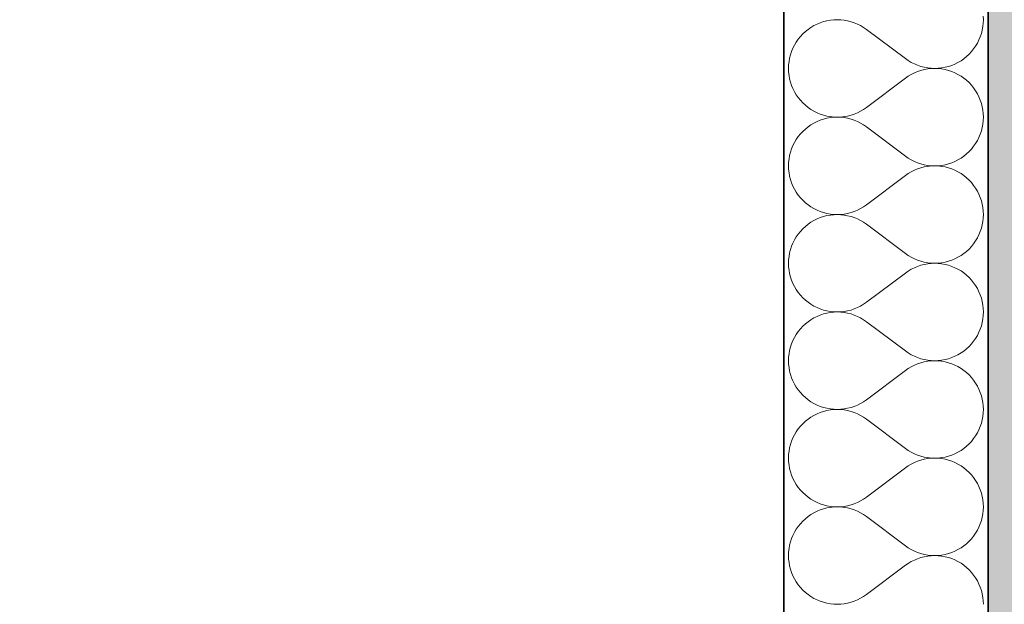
# Model space of a CAD drawing. Header units: millimetres. Extents: x 82175 to 237000, y 24756 to 471700.
# Tile 165 of 256: x 92022 to 92792, y 383511 to 383968. Entities that reach past the tile are written whole.
import ezdxf

# ---------------------------------------------------------------- set-up
doc = ezdxf.new("R2010")
doc.units = ezdxf.units.MM
for name, color, linetype in [('- A - ocieplenie', 8, 'Continuous'), ('Konstrukcja - Stropy', 8, 'Continuous'), ('Konstrukcja - Ściany zewnętrzne', 8, 'Continuous')]:
    doc.layers.add(name, color=color, linetype=linetype)

# ---------------------------------------------------------------- blocks, each defined once
blk = doc.blocks.new('*X29')
at = {"layer": '- A - ocieplenie', "linetype": 'Continuous', "lineweight": 13, "ltscale": 100}
for p, q in [((19803.57, 393496.32), (19801.14, 393495.1)), ((19806.09, 393497.36), (19803.57, 393496.32)), ((19808.67, 393498.22), (19806.09, 393497.36)), ((19811.3, 393498.89), (19808.67, 393498.22)), ((19813.98, 393499.37), (19811.3, 393498.89)), ((19816.69, 393499.66), (19813.98, 393499.37)), ((19819.41, 393499.75), (19816.69, 393499.66)), ((19822.13, 393499.66), (19819.41, 393499.75)), ((19824.83, 393499.36), (19822.13, 393499.66)), ((19827.51, 393498.88), (19824.83, 393499.36)), ((19830.14, 393498.2), (19827.51, 393498.88)), ((19832.72, 393497.34), (19830.14, 393498.2)), ((19835.24, 393496.3), (19832.72, 393497.34)), ((19837.67, 393495.08), (19835.24, 393496.3)), ((19933.28, 393494.33), (19933.57, 393497.04)), ((19933.67, 393499.75), (19933.57, 393502.47)), ((19933.57, 393497.04), (19933.67, 393499.75)), ((19792.45, 393488.6), (19790.6, 393486.61)), ((19794.44, 393490.46), (19792.45, 393488.6)), ((19796.56, 393492.16), (19794.44, 393490.46)), ((19798.8, 393493.72), (19796.56, 393492.16)), ((19801.14, 393495.1), (19798.8, 393493.72)), ((19840.01, 393493.69), (19837.67, 393495.08)), ((19842.24, 393492.14), (19840.01, 393493.69)), ((19872.72, 393469.28), (19842.24, 393492.14)), ((19931.26, 393486.44), (19932.12, 393489.02)), ((19932.12, 393489.02), (19932.8, 393491.65)), ((19932.8, 393491.65), (19933.28, 393494.33)), ((19787.34, 393482.26), (19785.95, 393479.92)), ((19788.89, 393484.5), (19787.34, 393482.26)), ((19790.6, 393486.61), (19788.89, 393484.5)), ((19927.62, 393479.15), (19929, 393481.49)), ((19929, 393481.49), (19930.22, 393483.92)), ((19930.22, 393483.92), (19931.26, 393486.44)), ((19783.69, 393474.98), (19782.83, 393472.4)), ((19784.73, 393477.49), (19783.69, 393474.98)), ((19785.95, 393479.92), (19784.73, 393477.49)), ((19920.51, 393470.95), (19922.5, 393472.81)), ((19922.5, 393472.81), (19924.36, 393474.8)), ((19924.36, 393474.8), (19926.06, 393476.92)), ((19926.06, 393476.92), (19927.62, 393479.15)), ((19781.67, 393467.08), (19781.38, 393464.38)), ((19782.16, 393469.76), (19781.67, 393467.08)), ((19782.83, 393472.4), (19782.16, 393469.76)), ((19872.72, 393469.28), (19874.95, 393467.72)), ((19874.95, 393467.72), (19877.29, 393466.33)), ((19877.29, 393466.33), (19879.72, 393465.11)), ((19879.72, 393465.11), (19882.23, 393464.07)), ((19908.87, 393464.05), (19911.38, 393465.09)), ((19911.38, 393465.09), (19913.81, 393466.31)), ((19913.81, 393466.31), (19916.16, 393467.7)), ((19916.16, 393467.7), (19918.39, 393469.25)), ((19918.39, 393469.25), (19920.51, 393470.95)), ((19781.38, 393464.38), (19781.29, 393461.66)), ((19781.29, 393461.66), (19781.38, 393458.94)), ((19781.38, 393458.94), (19781.67, 393456.24)), ((19879.72, 393458.2), (19877.29, 393456.98)), ((19882.23, 393459.25), (19879.72, 393458.2)), ((19882.23, 393464.07), (19884.81, 393463.21)), ((19884.81, 393460.11), (19882.23, 393459.25)), ((19884.81, 393463.21), (19887.45, 393462.54)), ((19887.45, 393460.78), (19884.81, 393460.11)), ((19887.45, 393462.54), (19890.12, 393462.05)), ((19890.12, 393461.27), (19887.45, 393460.78)), ((19890.12, 393462.05), (19892.83, 393461.76)), ((19892.83, 393461.56), (19890.12, 393461.27)), ((19892.83, 393461.76), (19895.55, 393461.66)), ((19895.55, 393461.66), (19892.83, 393461.56)), ((19895.55, 393461.66), (19898.27, 393461.75)), ((19898.27, 393461.56), (19895.55, 393461.66)), ((19898.27, 393461.75), (19900.97, 393462.04)), ((19900.97, 393461.27), (19898.27, 393461.56)), ((19900.97, 393462.04), (19903.65, 393462.52)), ((19903.65, 393460.79), (19900.97, 393461.27)), ((19903.65, 393462.52), (19906.29, 393463.2)), ((19906.29, 393460.12), (19903.65, 393460.79)), ((19906.29, 393463.2), (19908.87, 393464.05)), ((19908.87, 393459.26), (19906.29, 393460.12)), ((19911.38, 393458.22), (19908.87, 393459.26)), ((19913.81, 393457.01), (19911.38, 393458.22)), ((19781.67, 393456.24), (19782.16, 393453.56)), ((19782.16, 393453.56), (19782.83, 393450.92)), ((19782.83, 393450.92), (19783.69, 393448.34)), ((19872.72, 393454.04), (19842.24, 393431.18)), ((19874.95, 393455.59), (19872.72, 393454.04)), ((19877.29, 393456.98), (19874.95, 393455.59)), ((19916.16, 393455.62), (19913.81, 393457.01)), ((19918.39, 393454.07), (19916.16, 393455.62)), ((19920.51, 393452.36), (19918.39, 393454.07)), ((19922.5, 393450.51), (19920.51, 393452.36)), ((19924.36, 393448.52), (19922.5, 393450.51)), ((19783.69, 393448.34), (19784.73, 393445.83)), ((19784.73, 393445.83), (19785.95, 393443.39)), ((19785.95, 393443.39), (19787.34, 393441.06)), ((19926.06, 393446.4), (19924.36, 393448.52)), ((19927.62, 393444.17), (19926.06, 393446.4)), ((19929, 393441.83), (19927.62, 393444.17)), ((19787.34, 393441.06), (19788.89, 393438.82)), ((19788.89, 393438.82), (19790.6, 393436.7)), ((19790.6, 393436.7), (19792.45, 393434.71)), ((19792.45, 393434.71), (19794.44, 393432.86)), ((19930.22, 393439.39), (19929, 393441.83)), ((19931.26, 393436.88), (19930.22, 393439.39)), ((19932.12, 393434.3), (19931.26, 393436.88)), ((19932.8, 393431.66), (19932.12, 393434.3)), ((19794.44, 393432.86), (19796.56, 393431.15)), ((19796.56, 393431.15), (19798.8, 393429.6)), ((19798.8, 393429.6), (19801.14, 393428.22)), ((19801.14, 393428.22), (19803.57, 393427)), ((19803.57, 393427), (19806.09, 393425.96)), ((19832.72, 393425.98), (19835.24, 393427.02)), ((19835.24, 393427.02), (19837.67, 393428.24)), ((19837.67, 393428.24), (19840.01, 393429.63)), ((19840.01, 393429.63), (19842.24, 393431.18)), ((19933.28, 393428.99), (19932.8, 393431.66)), ((19933.57, 393426.28), (19933.28, 393428.99)), ((19801.14, 393418.91), (19798.8, 393417.52)), ((19803.57, 393420.13), (19801.14, 393418.91)), ((19806.09, 393421.17), (19803.57, 393420.13)), ((19806.09, 393425.96), (19808.67, 393425.1)), ((19808.67, 393422.03), (19806.09, 393421.17)), ((19808.67, 393425.1), (19811.3, 393424.43)), ((19811.3, 393422.7), (19808.67, 393422.03)), ((19811.3, 393424.43), (19813.98, 393423.95)), ((19813.98, 393423.18), (19811.3, 393422.7)), ((19813.98, 393423.95), (19816.69, 393423.66)), ((19816.69, 393423.47), (19813.98, 393423.18)), ((19816.69, 393423.66), (19819.41, 393423.56)), ((19819.41, 393423.56), (19816.69, 393423.47)), ((19819.41, 393423.56), (19822.13, 393423.66)), ((19822.13, 393423.46), (19819.41, 393423.56)), ((19822.13, 393423.66), (19824.83, 393423.96)), ((19824.83, 393423.17), (19822.13, 393423.46)), ((19824.83, 393423.96), (19827.51, 393424.44)), ((19827.51, 393422.69), (19824.83, 393423.17)), ((19827.51, 393424.44), (19830.14, 393425.11)), ((19830.14, 393422.01), (19827.51, 393422.69)), ((19830.14, 393425.11), (19832.72, 393425.98)), ((19832.72, 393421.15), (19830.14, 393422.01)), ((19835.24, 393420.11), (19832.72, 393421.15)), ((19837.67, 393418.89), (19835.24, 393420.11)), ((19840.01, 393417.5), (19837.67, 393418.89)), ((19933.28, 393418.14), (19933.57, 393420.84)), ((19933.67, 393423.56), (19933.57, 393426.28)), ((19933.57, 393420.84), (19933.67, 393423.56)), ((19792.45, 393412.41), (19790.6, 393410.42)), ((19794.44, 393414.27), (19792.45, 393412.41)), ((19796.56, 393415.97), (19794.44, 393414.27)), ((19798.8, 393417.52), (19796.56, 393415.97)), ((19842.24, 393415.94), (19840.01, 393417.5)), ((19872.72, 393393.09), (19842.24, 393415.94)), ((19931.26, 393410.25), (19932.12, 393412.83)), ((19932.12, 393412.83), (19932.8, 393415.46)), ((19932.8, 393415.46), (19933.28, 393418.14)), ((19785.95, 393403.73), (19784.73, 393401.3)), ((19787.34, 393406.07), (19785.95, 393403.73)), ((19788.89, 393408.31), (19787.34, 393406.07)), ((19790.6, 393410.42), (19788.89, 393408.31)), ((19927.62, 393402.96), (19929, 393405.3)), ((19929, 393405.3), (19930.22, 393407.73)), ((19930.22, 393407.73), (19931.26, 393410.25)), ((19782.83, 393396.21), (19782.16, 393393.57)), ((19783.69, 393398.79), (19782.83, 393396.21)), ((19784.73, 393401.3), (19783.69, 393398.79)), ((19920.51, 393394.76), (19922.5, 393396.62)), ((19922.5, 393396.62), (19924.36, 393398.61)), ((19924.36, 393398.61), (19926.06, 393400.73)), ((19926.06, 393400.73), (19927.62, 393402.96)), ((19781.38, 393388.19), (19781.29, 393385.47)), ((19781.67, 393390.89), (19781.38, 393388.19)), ((19782.16, 393393.57), (19781.67, 393390.89)), ((19872.72, 393393.09), (19874.95, 393391.53)), ((19874.95, 393391.53), (19877.29, 393390.14)), ((19877.29, 393390.14), (19879.72, 393388.92)), ((19879.72, 393388.92), (19882.23, 393387.88)), ((19908.87, 393387.86), (19911.38, 393388.9)), ((19911.38, 393388.9), (19913.81, 393390.12)), ((19913.81, 393390.12), (19916.16, 393391.51)), ((19916.16, 393391.51), (19918.39, 393393.06)), ((19918.39, 393393.06), (19920.51, 393394.76)), ((19781.29, 393385.47), (19781.38, 393382.75)), ((19781.38, 393382.75), (19781.67, 393380.04)), ((19877.29, 393380.79), (19874.95, 393379.4)), ((19879.72, 393382.01), (19877.29, 393380.79)), ((19882.23, 393383.06), (19879.72, 393382.01)), ((19882.23, 393387.88), (19884.81, 393387.02)), ((19884.81, 393383.92), (19882.23, 393383.06)), ((19884.81, 393387.02), (19887.45, 393386.34)), ((19887.45, 393384.59), (19884.81, 393383.92)), ((19887.45, 393386.34), (19890.12, 393385.86)), ((19890.12, 393385.08), (19887.45, 393384.59)), ((19890.12, 393385.86), (19892.83, 393385.57)), ((19892.83, 393385.37), (19890.12, 393385.08)), ((19892.83, 393385.57), (19895.55, 393385.47)), ((19895.55, 393385.47), (19892.83, 393385.37)), ((19895.55, 393385.47), (19898.27, 393385.56)), ((19898.27, 393385.37), (19895.55, 393385.47)), ((19898.27, 393385.56), (19900.97, 393385.85)), ((19900.97, 393385.08), (19898.27, 393385.37)), ((19900.97, 393385.85), (19903.65, 393386.33)), ((19903.65, 393384.6), (19900.97, 393385.08)), ((19903.65, 393386.33), (19906.29, 393387.01)), ((19906.29, 393383.93), (19903.65, 393384.6)), ((19906.29, 393387.01), (19908.87, 393387.86)), ((19908.87, 393383.07), (19906.29, 393383.93)), ((19911.38, 393382.03), (19908.87, 393383.07)), ((19913.81, 393380.82), (19911.38, 393382.03)), ((19916.16, 393379.43), (19913.81, 393380.82)), ((19781.67, 393380.04), (19782.16, 393377.37)), ((19782.16, 393377.37), (19782.83, 393374.73)), ((19782.83, 393374.73), (19783.69, 393372.15)), ((19872.72, 393377.85), (19842.24, 393354.99)), ((19874.95, 393379.4), (19872.72, 393377.85)), ((19918.39, 393377.88), (19916.16, 393379.43)), ((19920.51, 393376.17), (19918.39, 393377.88)), ((19922.5, 393374.32), (19920.51, 393376.17)), ((19924.36, 393372.33), (19922.5, 393374.32)), ((19783.69, 393372.15), (19784.73, 393369.64)), ((19784.73, 393369.64), (19785.95, 393367.2)), ((19785.95, 393367.2), (19787.34, 393364.87)), ((19926.06, 393370.21), (19924.36, 393372.33)), ((19927.62, 393367.98), (19926.06, 393370.21)), ((19929, 393365.64), (19927.62, 393367.98)), ((19930.22, 393363.2), (19929, 393365.64)), ((19787.34, 393364.87), (19788.89, 393362.63)), ((19788.89, 393362.63), (19790.6, 393360.51)), ((19790.6, 393360.51), (19792.45, 393358.52)), ((19792.45, 393358.52), (19794.44, 393356.67)), ((19931.26, 393360.69), (19930.22, 393363.2)), ((19932.12, 393358.11), (19931.26, 393360.69)), ((19932.8, 393355.47), (19932.12, 393358.11)), ((19794.44, 393356.67), (19796.56, 393354.96)), ((19796.56, 393354.96), (19798.8, 393353.41)), ((19798.8, 393353.41), (19801.14, 393352.03)), ((19801.14, 393352.03), (19803.57, 393350.81)), ((19803.57, 393350.81), (19806.09, 393349.77)), ((19806.09, 393349.77), (19808.67, 393348.91)), ((19830.14, 393348.92), (19832.72, 393349.79)), ((19832.72, 393349.79), (19835.24, 393350.83)), ((19835.24, 393350.83), (19837.67, 393352.05)), ((19837.67, 393352.05), (19840.01, 393353.44)), ((19840.01, 393353.44), (19842.24, 393354.99)), ((19933.28, 393352.8), (19932.8, 393355.47)), ((19933.57, 393350.09), (19933.28, 393352.8)), ((19933.67, 393347.37), (19933.57, 393350.09)), ((19801.14, 393342.72), (19798.8, 393341.33)), ((19803.57, 393343.94), (19801.14, 393342.72)), ((19806.09, 393344.98), (19803.57, 393343.94)), ((19808.67, 393345.84), (19806.09, 393344.98)), ((19808.67, 393348.91), (19811.3, 393348.24)), ((19811.3, 393346.51), (19808.67, 393345.84)), ((19811.3, 393348.24), (19813.98, 393347.76)), ((19813.98, 393346.99), (19811.3, 393346.51)), ((19813.98, 393347.76), (19816.69, 393347.47)), ((19816.69, 393347.28), (19813.98, 393346.99)), ((19816.69, 393347.47), (19819.41, 393347.37)), ((19819.41, 393347.37), (19816.69, 393347.28)), ((19819.41, 393347.37), (19822.13, 393347.47)), ((19822.13, 393347.27), (19819.41, 393347.37)), ((19822.13, 393347.47), (19824.83, 393347.76)), ((19824.83, 393346.98), (19822.13, 393347.27)), ((19824.83, 393347.76), (19827.51, 393348.25)), ((19827.51, 393346.5), (19824.83, 393346.98)), ((19827.51, 393348.25), (19830.14, 393348.92)), ((19830.14, 393345.82), (19827.51, 393346.5)), ((19832.72, 393344.96), (19830.14, 393345.82)), ((19835.24, 393343.92), (19832.72, 393344.96)), ((19837.67, 393342.7), (19835.24, 393343.92)), ((19840.01, 393341.31), (19837.67, 393342.7)), ((19932.8, 393339.27), (19933.28, 393341.95)), ((19933.28, 393341.95), (19933.57, 393344.65)), ((19933.57, 393344.65), (19933.67, 393347.37)), ((19790.6, 393334.23), (19788.89, 393332.12)), ((19792.45, 393336.22), (19790.6, 393334.23)), ((19794.44, 393338.08), (19792.45, 393336.22)), ((19796.56, 393339.78), (19794.44, 393338.08)), ((19798.8, 393341.33), (19796.56, 393339.78)), ((19842.24, 393339.75), (19840.01, 393341.31)), ((19872.72, 393316.9), (19842.24, 393339.75)), ((19931.26, 393334.05), (19932.12, 393336.64)), ((19932.12, 393336.64), (19932.8, 393339.27)), ((19785.95, 393327.54), (19784.73, 393325.11)), ((19787.34, 393329.88), (19785.95, 393327.54)), ((19788.89, 393332.12), (19787.34, 393329.88)), ((19926.06, 393324.54), (19927.62, 393326.77)), ((19927.62, 393326.77), (19929, 393329.11)), ((19929, 393329.11), (19930.22, 393331.54)), ((19930.22, 393331.54), (19931.26, 393334.05)), ((19782.83, 393320.01), (19782.16, 393317.38)), ((19783.69, 393322.6), (19782.83, 393320.01)), ((19784.73, 393325.11), (19783.69, 393322.6)), ((19920.51, 393318.57), (19922.5, 393320.43)), ((19922.5, 393320.43), (19924.36, 393322.42)), ((19924.36, 393322.42), (19926.06, 393324.54)), ((19781.38, 393312), (19781.29, 393309.28)), ((19781.67, 393314.7), (19781.38, 393312)), ((19782.16, 393317.38), (19781.67, 393314.7)), ((19872.72, 393316.9), (19874.95, 393315.34)), ((19874.95, 393315.34), (19877.29, 393313.95)), ((19877.29, 393313.95), (19879.72, 393312.73)), ((19879.72, 393312.73), (19882.23, 393311.69)), ((19882.23, 393311.69), (19884.81, 393310.83)), ((19906.29, 393310.82), (19908.87, 393311.67)), ((19908.87, 393311.67), (19911.38, 393312.71)), ((19911.38, 393312.71), (19913.81, 393313.93)), ((19913.81, 393313.93), (19916.16, 393315.32)), ((19916.16, 393315.32), (19918.39, 393316.87)), ((19918.39, 393316.87), (19920.51, 393318.57)), ((19781.29, 393309.28), (19781.38, 393306.56)), ((19781.38, 393306.56), (19781.67, 393303.85)), ((19781.67, 393303.85), (19782.16, 393301.18)), ((19877.29, 393304.6), (19874.95, 393303.21)), ((19879.72, 393305.82), (19877.29, 393304.6)), ((19882.23, 393306.87), (19879.72, 393305.82)), ((19884.81, 393307.73), (19882.23, 393306.87)), ((19884.81, 393310.83), (19887.45, 393310.15)), ((19887.45, 393308.4), (19884.81, 393307.73)), ((19887.45, 393310.15), (19890.12, 393309.67)), ((19890.12, 393308.89), (19887.45, 393308.4)), ((19890.12, 393309.67), (19892.83, 393309.38)), ((19892.83, 393309.18), (19890.12, 393308.89)), ((19892.83, 393309.38), (19895.55, 393309.28)), ((19895.55, 393309.28), (19892.83, 393309.18)), ((19895.55, 393309.28), (19898.27, 393309.37)), ((19898.27, 393309.18), (19895.55, 393309.28)), ((19898.27, 393309.37), (19900.97, 393309.66)), ((19900.97, 393308.89), (19898.27, 393309.18)), ((19900.97, 393309.66), (19903.65, 393310.14)), ((19903.65, 393308.41), (19900.97, 393308.89)), ((19903.65, 393310.14), (19906.29, 393310.82)), ((19906.29, 393307.74), (19903.65, 393308.41)), ((19908.87, 393306.88), (19906.29, 393307.74)), ((19911.38, 393305.84), (19908.87, 393306.88)), ((19913.81, 393304.63), (19911.38, 393305.84)), ((19916.16, 393303.24), (19913.81, 393304.63)), ((19782.16, 393301.18), (19782.83, 393298.54)), ((19782.83, 393298.54), (19783.69, 393295.96)), ((19783.69, 393295.96), (19784.73, 393293.45)), ((19872.72, 393301.66), (19842.24, 393278.8)), ((19874.95, 393303.21), (19872.72, 393301.66)), ((19918.39, 393301.69), (19916.16, 393303.24)), ((19920.51, 393299.98), (19918.39, 393301.69)), ((19922.5, 393298.13), (19920.51, 393299.98)), ((19924.36, 393296.14), (19922.5, 393298.13)), ((19926.06, 393294.02), (19924.36, 393296.14)), ((19784.73, 393293.45), (19785.95, 393291.01)), ((19785.95, 393291.01), (19787.34, 393288.67)), ((19787.34, 393288.67), (19788.89, 393286.44)), ((19927.62, 393291.79), (19926.06, 393294.02)), ((19929, 393289.45), (19927.62, 393291.79)), ((19930.22, 393287.01), (19929, 393289.45)), ((19788.89, 393286.44), (19790.6, 393284.32)), ((19790.6, 393284.32), (19792.45, 393282.33)), ((19792.45, 393282.33), (19794.44, 393280.48)), ((19794.44, 393280.48), (19796.56, 393278.77)), ((19931.26, 393284.5), (19930.22, 393287.01)), ((19932.12, 393281.92), (19931.26, 393284.5)), ((19932.8, 393279.28), (19932.12, 393281.92)), ((19796.56, 393278.77), (19798.8, 393277.22)), ((19798.8, 393277.22), (19801.14, 393275.83)), ((19801.14, 393275.83), (19803.57, 393274.62)), ((19803.57, 393274.62), (19806.09, 393273.58)), ((19806.09, 393273.58), (19808.67, 393272.72)), ((19808.67, 393272.72), (19811.3, 393272.05)), ((19827.51, 393272.06), (19830.14, 393272.73)), ((19830.14, 393272.73), (19832.72, 393273.6)), ((19832.72, 393273.6), (19835.24, 393274.64)), ((19835.24, 393274.64), (19837.67, 393275.86)), ((19837.67, 393275.86), (19840.01, 393277.25)), ((19840.01, 393277.25), (19842.24, 393278.8)), ((19933.28, 393276.61), (19932.8, 393279.28)), ((19933.57, 393273.9), (19933.28, 393276.61)), ((19933.67, 393271.18), (19933.57, 393273.9)), ((19798.8, 393265.14), (19796.56, 393263.59)), ((19801.14, 393266.53), (19798.8, 393265.14)), ((19803.57, 393267.75), (19801.14, 393266.53)), ((19806.09, 393268.79), (19803.57, 393267.75)), ((19808.67, 393269.65), (19806.09, 393268.79)), ((19811.3, 393270.32), (19808.67, 393269.65)), ((19811.3, 393272.05), (19813.98, 393271.57)), ((19813.98, 393270.8), (19811.3, 393270.32)), ((19813.98, 393271.57), (19816.69, 393271.28)), ((19816.69, 393271.09), (19813.98, 393270.8)), ((19816.69, 393271.28), (19819.41, 393271.18)), ((19819.41, 393271.18), (19816.69, 393271.09)), ((19819.41, 393271.18), (19822.13, 393271.28)), ((19822.13, 393271.08), (19819.41, 393271.18)), ((19822.13, 393271.28), (19824.83, 393271.57)), ((19824.83, 393270.79), (19822.13, 393271.08)), ((19824.83, 393271.57), (19827.51, 393272.06)), ((19827.51, 393270.31), (19824.83, 393270.79)), ((19830.14, 393269.63), (19827.51, 393270.31)), ((19832.72, 393268.77), (19830.14, 393269.63)), ((19835.24, 393267.73), (19832.72, 393268.77)), ((19837.67, 393266.51), (19835.24, 393267.73)), ((19840.01, 393265.12), (19837.67, 393266.51)), ((19842.24, 393263.56), (19840.01, 393265.12)), ((19932.8, 393263.08), (19933.28, 393265.76)), ((19933.28, 393265.76), (19933.57, 393268.46)), ((19933.57, 393268.46), (19933.67, 393271.18)), ((19790.6, 393258.04), (19788.89, 393255.93)), ((19792.45, 393260.03), (19790.6, 393258.04)), ((19794.44, 393261.89), (19792.45, 393260.03)), ((19796.56, 393263.59), (19794.44, 393261.89)), ((19872.72, 393240.71), (19842.24, 393263.56)), ((19930.22, 393255.35), (19931.26, 393257.86)), ((19931.26, 393257.86), (19932.12, 393260.45)), ((19932.12, 393260.45), (19932.8, 393263.08)), ((19785.95, 393251.35), (19784.73, 393248.92)), ((19787.34, 393253.69), (19785.95, 393251.35)), ((19788.89, 393255.93), (19787.34, 393253.69)), ((19926.06, 393248.34), (19927.62, 393250.58)), ((19927.62, 393250.58), (19929, 393252.92)), ((19929, 393252.92), (19930.22, 393255.35)), ((19782.83, 393243.82), (19782.16, 393241.19)), ((19783.69, 393246.41), (19782.83, 393243.82)), ((19784.73, 393248.92), (19783.69, 393246.41)), ((19918.39, 393240.68), (19920.51, 393242.38)), ((19920.51, 393242.38), (19922.5, 393244.24)), ((19922.5, 393244.24), (19924.36, 393246.23)), ((19924.36, 393246.23), (19926.06, 393248.34)), ((19781.38, 393235.81), (19781.29, 393233.09)), ((19781.67, 393238.51), (19781.38, 393235.81)), ((19782.16, 393241.19), (19781.67, 393238.51)), ((19872.72, 393240.71), (19874.95, 393239.15)), ((19874.95, 393239.15), (19877.29, 393237.76)), ((19877.29, 393237.76), (19879.72, 393236.54)), ((19879.72, 393236.54), (19882.23, 393235.5)), ((19882.23, 393235.5), (19884.81, 393234.64)), ((19884.81, 393234.64), (19887.45, 393233.96)), ((19903.65, 393233.95), (19906.29, 393234.62)), ((19906.29, 393234.62), (19908.87, 393235.48)), ((19908.87, 393235.48), (19911.38, 393236.52)), ((19911.38, 393236.52), (19913.81, 393237.74)), ((19913.81, 393237.74), (19916.16, 393239.13)), ((19916.16, 393239.13), (19918.39, 393240.68)), ((19781.29, 393233.09), (19781.38, 393230.37)), ((19781.38, 393230.37), (19781.67, 393227.66)), ((19781.67, 393227.66), (19782.16, 393224.99)), ((19874.95, 393227.02), (19872.72, 393225.47)), ((19877.29, 393228.41), (19874.95, 393227.02)), ((19879.72, 393229.63), (19877.29, 393228.41)), ((19882.23, 393230.67), (19879.72, 393229.63)), ((19884.81, 393231.54), (19882.23, 393230.67)), ((19887.45, 393232.21), (19884.81, 393231.54)), ((19887.45, 393233.96), (19890.12, 393233.48)), ((19890.12, 393232.7), (19887.45, 393232.21)), ((19890.12, 393233.48), (19892.83, 393233.19)), ((19892.83, 393232.99), (19890.12, 393232.7)), ((19892.83, 393233.19), (19895.55, 393233.09)), ((19895.55, 393233.09), (19892.83, 393232.99)), ((19895.55, 393233.09), (19898.27, 393233.18)), ((19898.27, 393232.99), (19895.55, 393233.09)), ((19898.27, 393233.18), (19900.97, 393233.47)), ((19900.97, 393232.7), (19898.27, 393232.99)), ((19900.97, 393233.47), (19903.65, 393233.95)), ((19903.65, 393232.22), (19900.97, 393232.7)), ((19906.29, 393231.55), (19903.65, 393232.22)), ((19908.87, 393230.69), (19906.29, 393231.55)), ((19911.38, 393229.65), (19908.87, 393230.69)), ((19913.81, 393228.44), (19911.38, 393229.65)), ((19916.16, 393227.05), (19913.81, 393228.44)), ((19918.39, 393225.5), (19916.16, 393227.05)), ((19782.16, 393224.99), (19782.83, 393222.35)), ((19782.83, 393222.35), (19783.69, 393219.77)), ((19783.69, 393219.77), (19784.73, 393217.26)), ((19872.72, 393225.47), (19842.24, 393202.61)), ((19920.51, 393223.79), (19918.39, 393225.5)), ((19922.5, 393221.94), (19920.51, 393223.79)), ((19924.36, 393219.95), (19922.5, 393221.94)), ((19926.06, 393217.83), (19924.36, 393219.95)), ((19784.73, 393217.26), (19785.95, 393214.82)), ((19785.95, 393214.82), (19787.34, 393212.48)), ((19787.34, 393212.48), (19788.89, 393210.25)), ((19927.62, 393215.6), (19926.06, 393217.83)), ((19929, 393213.26), (19927.62, 393215.6)), ((19930.22, 393210.82), (19929, 393213.26)), ((19788.89, 393210.25), (19790.6, 393208.13)), ((19790.6, 393208.13), (19792.45, 393206.14)), ((19792.45, 393206.14), (19794.44, 393204.29)), ((19794.44, 393204.29), (19796.56, 393202.58)), ((19931.26, 393208.31), (19930.22, 393210.82)), ((19932.12, 393205.73), (19931.26, 393208.31)), ((19932.8, 393203.09), (19932.12, 393205.73)), ((19796.56, 393202.58), (19798.8, 393201.03)), ((19798.8, 393201.03), (19801.14, 393199.64)), ((19801.14, 393199.64), (19803.57, 393198.43)), ((19803.57, 393198.43), (19806.09, 393197.39)), ((19806.09, 393197.39), (19808.67, 393196.53)), ((19808.67, 393196.53), (19811.3, 393195.86)), ((19811.3, 393195.86), (19813.98, 393195.38)), ((19824.83, 393195.38), (19827.51, 393195.87)), ((19827.51, 393195.87), (19830.14, 393196.54)), ((19830.14, 393196.54), (19832.72, 393197.4)), ((19832.72, 393197.4), (19835.24, 393198.45)), ((19835.24, 393198.45), (19837.67, 393199.67)), ((19837.67, 393199.67), (19840.01, 393201.06)), ((19840.01, 393201.06), (19842.24, 393202.61)), ((19933.28, 393200.42), (19932.8, 393203.09)), ((19933.57, 393197.71), (19933.28, 393200.42)), ((19933.67, 393194.99), (19933.57, 393197.71)), ((19798.8, 393188.95), (19796.56, 393187.4)), ((19801.14, 393190.34), (19798.8, 393188.95)), ((19803.57, 393191.56), (19801.14, 393190.34)), ((19806.09, 393192.6), (19803.57, 393191.56)), ((19808.67, 393193.45), (19806.09, 393192.6)), ((19811.3, 393194.13), (19808.67, 393193.45)), ((19813.98, 393194.61), (19811.3, 393194.13)), ((19813.98, 393195.38), (19816.69, 393195.09)), ((19816.69, 393194.9), (19813.98, 393194.61)), ((19816.69, 393195.09), (19819.41, 393194.99)), ((19819.41, 393194.99), (19816.69, 393194.9)), ((19819.41, 393194.99), (19822.13, 393195.09)), ((19822.13, 393194.89), (19819.41, 393194.99)), ((19822.13, 393195.09), (19824.83, 393195.38)), ((19824.83, 393194.6), (19822.13, 393194.89)), ((19827.51, 393194.12), (19824.83, 393194.6)), ((19830.14, 393193.44), (19827.51, 393194.12)), ((19832.72, 393192.58), (19830.14, 393193.44)), ((19835.24, 393191.54), (19832.72, 393192.58)), ((19837.67, 393190.32), (19835.24, 393191.54)), ((19840.01, 393188.93), (19837.67, 393190.32)), ((19842.24, 393187.37), (19840.01, 393188.93)), ((19932.8, 393186.89), (19933.28, 393189.57)), ((19933.28, 393189.57), (19933.57, 393192.27)), ((19933.57, 393192.27), (19933.67, 393194.99)), ((19790.6, 393181.85), (19788.89, 393179.73)), ((19792.45, 393183.84), (19790.6, 393181.85)), ((19794.44, 393185.7), (19792.45, 393183.84)), ((19796.56, 393187.4), (19794.44, 393185.7)), ((19872.72, 393164.52), (19842.24, 393187.37)), ((19930.22, 393179.16), (19931.26, 393181.67)), ((19931.26, 393181.67), (19932.12, 393184.26)), ((19932.12, 393184.26), (19932.8, 393186.89)), ((19784.73, 393172.73), (19783.69, 393170.22)), ((19785.95, 393175.16), (19784.73, 393172.73)), ((19787.34, 393177.5), (19785.95, 393175.16)), ((19788.89, 393179.73), (19787.34, 393177.5)), ((19926.06, 393172.15), (19927.62, 393174.39)), ((19927.62, 393174.39), (19929, 393176.73)), ((19929, 393176.73), (19930.22, 393179.16)), ((19782.16, 393165), (19781.67, 393162.32)), ((19782.83, 393167.63), (19782.16, 393165)), ((19783.69, 393170.22), (19782.83, 393167.63)), ((19918.39, 393164.49), (19920.51, 393166.19)), ((19920.51, 393166.19), (19922.5, 393168.05)), ((19922.5, 393168.05), (19924.36, 393170.04)), ((19924.36, 393170.04), (19926.06, 393172.15)), ((19781.38, 393159.62), (19781.29, 393156.9)), ((19781.67, 393162.32), (19781.38, 393159.62)), ((19872.72, 393164.52), (19874.95, 393162.96)), ((19874.95, 393162.96), (19877.29, 393161.57)), ((19877.29, 393161.57), (19879.72, 393160.35)), ((19879.72, 393160.35), (19882.23, 393159.31)), ((19882.23, 393159.31), (19884.81, 393158.45)), ((19884.81, 393158.45), (19887.45, 393157.77)), ((19887.45, 393157.77), (19890.12, 393157.29)), ((19890.12, 393157.29), (19892.83, 393157)), ((19892.83, 393157), (19895.55, 393156.9)), ((19895.55, 393156.9), (19898.27, 393156.99)), ((19898.27, 393156.99), (19900.97, 393157.28)), ((19900.97, 393157.28), (19903.65, 393157.76)), ((19903.65, 393157.76), (19906.29, 393158.43)), ((19906.29, 393158.43), (19908.87, 393159.29)), ((19908.87, 393159.29), (19911.38, 393160.33)), ((19911.38, 393160.33), (19913.81, 393161.55)), ((19913.81, 393161.55), (19916.16, 393162.94)), ((19916.16, 393162.94), (19918.39, 393164.49)), ((19781.29, 393156.9), (19781.38, 393154.18)), ((19781.38, 393154.18), (19781.67, 393151.47)), ((19781.67, 393151.47), (19782.16, 393148.8)), ((19872.72, 393149.28), (19842.24, 393126.42)), ((19874.95, 393150.83), (19872.72, 393149.28)), ((19877.29, 393152.22), (19874.95, 393150.83)), ((19879.72, 393153.44), (19877.29, 393152.22)), ((19882.23, 393154.48), (19879.72, 393153.44)), ((19884.81, 393155.35), (19882.23, 393154.48)), ((19887.45, 393156.02), (19884.81, 393155.35)), ((19890.12, 393156.51), (19887.45, 393156.02)), ((19892.83, 393156.8), (19890.12, 393156.51)), ((19895.55, 393156.9), (19892.83, 393156.8)), ((19898.27, 393156.8), (19895.55, 393156.9)), ((19900.97, 393156.51), (19898.27, 393156.8)), ((19903.65, 393156.03), (19900.97, 393156.51)), ((19906.29, 393155.36), (19903.65, 393156.03)), ((19908.87, 393154.5), (19906.29, 393155.36)), ((19911.38, 393153.46), (19908.87, 393154.5)), ((19913.81, 393152.25), (19911.38, 393153.46)), ((19916.16, 393150.86), (19913.81, 393152.25)), ((19918.39, 393149.31), (19916.16, 393150.86)), ((19920.51, 393147.6), (19918.39, 393149.31)), ((19782.16, 393148.8), (19782.83, 393146.16)), ((19782.83, 393146.16), (19783.69, 393143.58)), ((19783.69, 393143.58), (19784.73, 393141.07)), ((19922.5, 393145.75), (19920.51, 393147.6)), ((19924.36, 393143.76), (19922.5, 393145.75)), ((19926.06, 393141.64), (19924.36, 393143.76)), ((19927.62, 393139.4), (19926.06, 393141.64)), ((19784.73, 393141.07), (19785.95, 393138.63)), ((19785.95, 393138.63), (19787.34, 393136.29)), ((19787.34, 393136.29), (19788.89, 393134.06)), ((19788.89, 393134.06), (19790.6, 393131.94)), ((19929, 393137.07), (19927.62, 393139.4)), ((19930.22, 393134.63), (19929, 393137.07)), ((19931.26, 393132.12), (19930.22, 393134.63)), ((19790.6, 393131.94), (19792.45, 393129.95)), ((19792.45, 393129.95), (19794.44, 393128.1)), ((19794.44, 393128.1), (19796.56, 393126.39)), ((19796.56, 393126.39), (19798.8, 393124.84)), ((19840.01, 393124.87), (19842.24, 393126.42)), ((19932.12, 393129.54), (19931.26, 393132.12)), ((19932.8, 393126.9), (19932.12, 393129.54)), ((19933.28, 393124.23), (19932.8, 393126.9)), ((19798.8, 393124.84), (19801.14, 393123.45)), ((19801.14, 393123.45), (19803.57, 393122.24)), ((19803.57, 393122.24), (19806.09, 393121.2)), ((19806.09, 393121.2), (19808.67, 393120.34)), ((19808.67, 393120.34), (19811.3, 393119.67)), ((19811.3, 393119.67), (19813.98, 393119.19)), ((19813.98, 393119.19), (19816.69, 393118.9)), ((19816.69, 393118.71), (19813.98, 393118.42)), ((19816.69, 393118.9), (19819.41, 393118.8)), ((19819.41, 393118.8), (19816.69, 393118.71)), ((19819.41, 393118.8), (19822.13, 393118.9)), ((19822.13, 393118.7), (19819.41, 393118.8)), ((19822.13, 393118.9), (19824.83, 393119.19)), ((19824.83, 393118.41), (19822.13, 393118.7)), ((19824.83, 393119.19), (19827.51, 393119.68)), ((19827.51, 393119.68), (19830.14, 393120.35)), ((19830.14, 393120.35), (19832.72, 393121.21)), ((19832.72, 393121.21), (19835.24, 393122.26)), ((19835.24, 393122.26), (19837.67, 393123.48)), ((19837.67, 393123.48), (19840.01, 393124.87)), ((19933.57, 393121.52), (19933.28, 393124.23)), ((19933.67, 393118.8), (19933.57, 393121.52)), ((19933.57, 393116.08), (19933.67, 393118.8)), ((19796.56, 393111.21), (19794.44, 393109.51)), ((19798.8, 393112.76), (19796.56, 393111.21)), ((19801.14, 393114.15), (19798.8, 393112.76)), ((19803.57, 393115.37), (19801.14, 393114.15)), ((19806.09, 393116.41), (19803.57, 393115.37)), ((19808.67, 393117.26), (19806.09, 393116.41)), ((19811.3, 393117.94), (19808.67, 393117.26)), ((19813.98, 393118.42), (19811.3, 393117.94)), ((19827.51, 393117.93), (19824.83, 393118.41)), ((19830.14, 393117.25), (19827.51, 393117.93)), ((19832.72, 393116.39), (19830.14, 393117.25)), ((19835.24, 393115.35), (19832.72, 393116.39)), ((19837.67, 393114.13), (19835.24, 393115.35)), ((19840.01, 393112.74), (19837.67, 393114.13)), ((19842.24, 393111.18), (19840.01, 393112.74)), ((19872.72, 393088.33), (19842.24, 393111.18)), ((19932.8, 393110.7), (19933.28, 393113.38)), ((19933.28, 393113.38), (19933.57, 393116.08)), ((19788.89, 393103.54), (19787.34, 393101.31)), ((19790.6, 393105.66), (19788.89, 393103.54)), ((19792.45, 393107.65), (19790.6, 393105.66)), ((19794.44, 393109.51), (19792.45, 393107.65)), ((19930.22, 393102.97), (19931.26, 393105.48)), ((19931.26, 393105.48), (19932.12, 393108.06)), ((19932.12, 393108.06), (19932.8, 393110.7)), ((19784.73, 393096.54), (19783.69, 393094.02)), ((19785.95, 393098.97), (19784.73, 393096.54)), ((19787.34, 393101.31), (19785.95, 393098.97)), ((19924.36, 393093.85), (19926.06, 393095.96)), ((19926.06, 393095.96), (19927.62, 393098.2)), ((19927.62, 393098.2), (19929, 393100.54)), ((19929, 393100.54), (19930.22, 393102.97)), ((19782.16, 393088.81), (19781.67, 393086.13)), ((19782.83, 393091.44), (19782.16, 393088.81)), ((19783.69, 393094.02), (19782.83, 393091.44)), ((19872.72, 393088.33), (19874.95, 393086.77)), ((19916.16, 393086.75), (19918.39, 393088.3)), ((19918.39, 393088.3), (19920.51, 393090)), ((19920.51, 393090), (19922.5, 393091.86)), ((19922.5, 393091.86), (19924.36, 393093.85)), ((19781.38, 393083.43), (19781.29, 393080.71)), ((19781.29, 393080.71), (19781.38, 393077.99)), ((19781.67, 393086.13), (19781.38, 393083.43)), ((19874.95, 393086.77), (19877.29, 393085.38)), ((19877.29, 393085.38), (19879.72, 393084.16)), ((19879.72, 393084.16), (19882.23, 393083.12)), ((19882.23, 393083.12), (19884.81, 393082.26)), ((19884.81, 393082.26), (19887.45, 393081.58)), ((19887.45, 393081.58), (19890.12, 393081.1)), ((19890.12, 393080.31), (19887.45, 393079.83)), ((19890.12, 393081.1), (19892.83, 393080.81)), ((19892.83, 393080.61), (19890.12, 393080.31)), ((19892.83, 393080.81), (19895.55, 393080.71)), ((19895.55, 393080.71), (19892.83, 393080.61)), ((19895.55, 393080.71), (19898.27, 393080.8)), ((19898.27, 393080.61), (19895.55, 393080.71)), ((19898.27, 393080.8), (19900.97, 393081.09)), ((19900.97, 393080.32), (19898.27, 393080.61)), ((19900.97, 393081.09), (19903.65, 393081.57)), ((19903.65, 393079.84), (19900.97, 393080.32)), ((19903.65, 393081.57), (19906.29, 393082.24)), ((19906.29, 393082.24), (19908.87, 393083.1)), ((19908.87, 393083.1), (19911.38, 393084.14)), ((19911.38, 393084.14), (19913.81, 393085.36)), ((19913.81, 393085.36), (19916.16, 393086.75)), ((19781.38, 393077.99), (19781.67, 393075.28)), ((19781.67, 393075.28), (19782.16, 393072.61)), ((19782.16, 393072.61), (19782.83, 393069.97)), ((19872.72, 393073.09), (19842.24, 393050.23)), ((19874.95, 393074.64), (19872.72, 393073.09)), ((19877.29, 393076.03), (19874.95, 393074.64)), ((19879.72, 393077.25), (19877.29, 393076.03)), ((19882.23, 393078.29), (19879.72, 393077.25)), ((19884.81, 393079.16), (19882.23, 393078.29)), ((19887.45, 393079.83), (19884.81, 393079.16)), ((19906.29, 393079.17), (19903.65, 393079.84)), ((19908.87, 393078.31), (19906.29, 393079.17)), ((19911.38, 393077.27), (19908.87, 393078.31)), ((19913.81, 393076.05), (19911.38, 393077.27)), ((19916.16, 393074.67), (19913.81, 393076.05)), ((19918.39, 393073.12), (19916.16, 393074.67)), ((19920.51, 393071.41), (19918.39, 393073.12)), ((19782.83, 393069.97), (19783.69, 393067.39)), ((19783.69, 393067.39), (19784.73, 393064.88)), ((19784.73, 393064.88), (19785.95, 393062.44)), ((19922.5, 393069.56), (19920.51, 393071.41)), ((19924.36, 393067.57), (19922.5, 393069.56)), ((19926.06, 393065.45), (19924.36, 393067.57)), ((19927.62, 393063.21), (19926.06, 393065.45)), ((19785.95, 393062.44), (19787.34, 393060.1)), ((19787.34, 393060.1), (19788.89, 393057.87)), ((19788.89, 393057.87), (19790.6, 393055.75)), ((19929, 393060.88), (19927.62, 393063.21)), ((19930.22, 393058.44), (19929, 393060.88)), ((19931.26, 393055.93), (19930.22, 393058.44)), ((19790.6, 393055.75), (19792.45, 393053.76)), ((19792.45, 393053.76), (19794.44, 393051.91)), ((19794.44, 393051.91), (19796.56, 393050.2)), ((19796.56, 393050.2), (19798.8, 393048.65)), ((19840.01, 393048.68), (19842.24, 393050.23)), ((19932.12, 393053.35), (19931.26, 393055.93)), ((19932.8, 393050.71), (19932.12, 393053.35)), ((19933.28, 393048.03), (19932.8, 393050.71)), ((19798.8, 393048.65), (19801.14, 393047.26)), ((19801.14, 393047.26), (19803.57, 393046.05)), ((19803.57, 393046.05), (19806.09, 393045.01)), ((19806.09, 393045.01), (19808.67, 393044.15)), ((19808.67, 393044.15), (19811.3, 393043.48)), ((19811.3, 393043.48), (19813.98, 393043)), ((19813.98, 393043), (19816.69, 393042.71)), ((19816.69, 393042.71), (19819.41, 393042.61)), ((19819.41, 393042.61), (19822.13, 393042.71)), ((19822.13, 393042.71), (19824.83, 393043)), ((19824.83, 393043), (19827.51, 393043.49)), ((19827.51, 393043.49), (19830.14, 393044.16)), ((19830.14, 393044.16), (19832.72, 393045.02)), ((19832.72, 393045.02), (19835.24, 393046.07)), ((19835.24, 393046.07), (19837.67, 393047.29)), ((19837.67, 393047.29), (19840.01, 393048.68)), ((19933.57, 393045.33), (19933.28, 393048.03)), ((19933.67, 393042.61), (19933.57, 393045.33))]:
    blk.add_line(p, q, dxfattribs=at)

msp = doc.modelspace()

# ---------------------------------------------------------------- hatches: boundary and pattern name
at = {"layer": 'Konstrukcja - Ściany zewnętrzne', "linetype": 'Continuous', "lineweight": 13}
msp.add_hatch(color=8, dxfattribs=at).paths.add_polyline_path([(93129.91, 386381.04), (92779.91, 386381.04), (92779.91, 383458.07), (93129.91, 383458.07)])

# ---------------------------------------------------------------- linework, layer by layer
at = {"layer": '- A - ocieplenie', "color": 8, "linetype": 'Continuous', "lineweight": 35, "ltscale": 100, "flags": 128}
for points in [[(92619.92, 386531.04), (92619.92, 378955.27)], [(92779.92, 378955.27), (92779.92, 386531.04)]]:
    msp.add_lwpolyline(points, dxfattribs=at)
at = {"layer": 'Konstrukcja - Stropy', "color": 8, "linetype": 'Continuous', "lineweight": 13, "ltscale": 100, "flags": 128}
for points in [[(86119.98, 373370.84), (92642.83, 373370.84), (92779.92, 378499), (92779.92, 386151.07), (86119.98, 386151.07)], [(86119.98, 373370.84), (92779.92, 373362.06), (92779.92, 378499), (92779.92, 386151.07), (86119.98, 386151.07)]]:
    msp.add_lwpolyline(points, close=True, dxfattribs=at)
at = {"layer": 'Konstrukcja - Ściany zewnętrzne', "color": 8, "linetype": 'Continuous', "lineweight": 35, "ltscale": 100, "flags": 128}
msp.add_lwpolyline([(92779.91, 386381.04), (92779.91, 383458.07)], dxfattribs=at)

# ---------------------------------------------------------------- block references
at = {"color": 8, "linetype": 'Continuous', "lineweight": 20, "ltscale": 100}
msp.add_blockref('*X29', (72842.44, -9531.59), dxfattribs=at)

doc.saveas('drawing.dxf')
